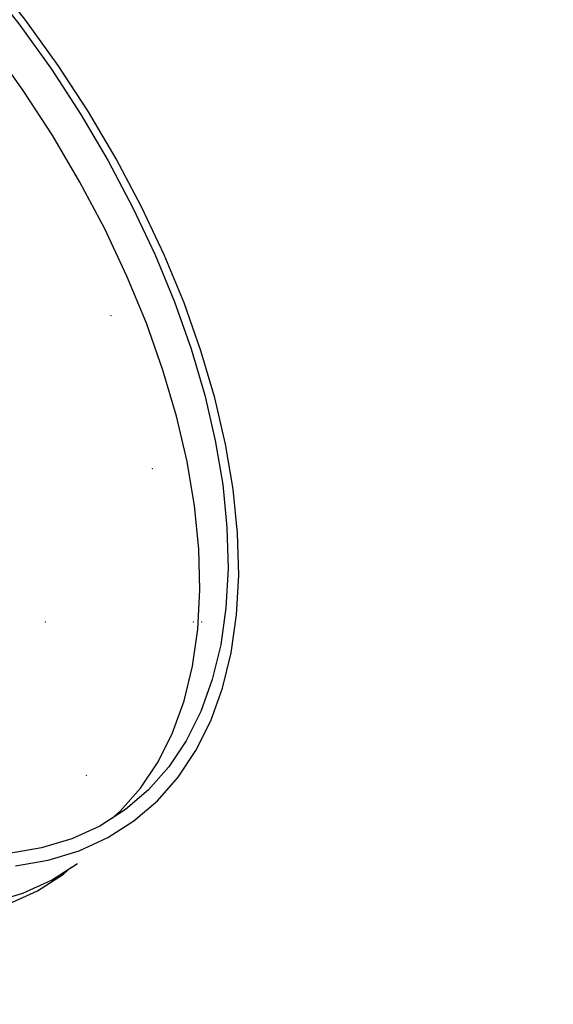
# Model space of a CAD drawing. Header units: millimetres. Extents: x 1798021 to 1815325, y -2500 to 6534.
# Tile 73 of 98: x 1809535 to 1809610, y 5164 to 5303. Entities that reach past the tile are written whole.
import ezdxf

# ---------------------------------------------------------------- set-up
doc = ezdxf.new("R2010")
doc.units = ezdxf.units.MM
doc.header["$MEASUREMENT"] = 0
doc.linetypes.add('Wipeout_Contour', pattern=[1000, 0, -1000])
for name, color, linetype in [('3 - SVĚTLA.3D', 7, 'Continuous'), ('4 - PRVKY ZÁMEČNICKÉ.3D', 7, 'Continuous'), ('4 - STŘEŠNÍ KRYTINA.3D', 7, 'Continuous'), ('Nové_4 - ZDIVO - STĚNY NENOSNÉ.3D', 7, 'Continuous'), ('Nové_Výplně - Povrchové', 7, 'Continuous'), ('Výplně - Povrchové', 7, 'Continuous')]:
    doc.layers.add(name, color=color, linetype=linetype)

# ---------------------------------------------------------------- blocks, each defined once
blk = doc.blocks.new('Řez_7', base_point=(1118812.4, 0))
at = {"color": 254, "linetype": 'Wipeout_Contour', "lineweight": 0, "ltscale": 7229953.461336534}
blk.add_wipeout([(1803497.14, 5177.86), (1803497.08, 5177.77), (1811462.68, 5874.67), (1811462.64, 5874.75)], dxfattribs=at).dxf.layer = 'Výplně - Povrchové'
blk = doc.blocks.new('Řez_20', base_point=(1118812.4, 0))
at = {"color": 254, "linetype": 'Wipeout_Contour', "lineweight": 0, "ltscale": 412533108.0059386}
blk.add_wipeout([(1800920.22, 500), (1804497.49, 500), (1804497.49, 2600), (1805397.49, 2600), (1805397.49, 500), (1806676.49, 500), (1806676.49, 502.46), (1806976.49, 502.46), (1806976.49, 500), (1809927.49, 500), (1809927.49, 2600), (1810827.49, 2600), (1810827.49, 500), (1812755.49, 500), (1812755.49, 2087.56), (1811335.88, 5601.22), (1810067.73, 5400.37), (1810067.73, 5390.19), (1810003.47, 5390.19), (1809952.96, 5382.19), (1809956.06, 5382.19), (1809956.06, 5304.84), (1809959.69, 5298.21), (1809962.99, 5291.1), (1809965.82, 5283.8), (1809968.14, 5276.36), (1809969.95, 5268.83), (1809971.23, 5261.25), (1809971.98, 5253.67), (1809972.19, 5246.14), (1809971.86, 5238.7), (1809970.99, 5231.4), (1809969.59, 5224.29), (1809967.67, 5217.4), (1809965.23, 5210.78), (1809962.3, 5204.47), (1809958.89, 5198.52), (1809955.02, 5192.95), (1809950.71, 5187.8), (1809946, 5183.11), (1809940.91, 5178.89), (1809935.48, 5175.19), (1809929.73, 5172.01), (1809923.93, 5168.9), (1809923.73, 5168.82), (1809922.48, 5168.13), (1809834.1, 5120.76), (1809834.07, 5120.75), (1809833.86, 5120.63), (1809832.89, 5120.12), (1809826.87, 5117.49), (1809820.6, 5115.43), (1809814.13, 5113.95), (1809807.49, 5113.06), (1809800.74, 5112.76), (1809793.9, 5113.06), (1809787.03, 5113.95), (1809780.16, 5115.43), (1809773.34, 5117.49), (1809766.61, 5120.12), (1809760.01, 5123.29), (1809753.58, 5127), (1809747.36, 5131.21), (1809741.39, 5135.91), (1809735.71, 5141.06), (1809730.35, 5146.63), (1809725.34, 5152.58), (1809720.72, 5158.89), (1809716.51, 5165.5), (1809712.74, 5172.39), (1809709.43, 5179.51), (1809706.61, 5186.81), (1809704.28, 5194.25), (1809702.48, 5201.78), (1809701.19, 5209.36), (1809700.45, 5216.94), (1809700.24, 5224.47), (1809700.57, 5231.91), (1809701.43, 5239.21), (1809702.83, 5246.32), (1809704.76, 5253.21), (1809707.19, 5259.83), (1809710.13, 5266.13), (1809713.54, 5272.09), (1809717.41, 5277.66), (1809721.71, 5282.81), (1809726.42, 5287.5), (1809731.51, 5291.72), (1809736.95, 5295.42), (1809742.7, 5298.6), (1809743.66, 5299.11), (1809743.7, 5299.13), (1809743.91, 5299.24), (1809774.39, 5315.58), (1809774.39, 5353.91), (1809533.29, 5315.72), (1809533.29, 5305.87), (1809535.67, 5302.83), (1809540.24, 5296.45), (1809544.51, 5289.91), (1809548.44, 5283.24), (1809552.02, 5276.49), (1809555.22, 5269.69), (1809558.03, 5262.9), (1809560.42, 5256.14), (1809562.39, 5249.47), (1809563.91, 5242.93), (1809564.99, 5236.55), (1809565.61, 5230.37), (1809565.77, 5224.44), (1809565.46, 5218.79), (1809564.7, 5213.45), (1809563.48, 5208.45), (1809561.82, 5203.84), (1809559.72, 5199.63), (1809557.19, 5195.85), (1809554.26, 5192.53), (1809550.93, 5189.68), (1809542.97, 5183.68), (1809542.04, 5183.09), (1809540.98, 5182.18), (1809419.57, 5090.68), (1809419.42, 5090.58), (1809419.24, 5090.43), (1809417.92, 5089.43), (1809414.22, 5087.08), (1809410.18, 5085.23), (1809405.82, 5083.91), (1809401.16, 5083.11), (1809396.23, 5082.84), (1809391.07, 5083.11), (1809385.71, 5083.91), (1809380.17, 5085.23), (1809374.5, 5087.08), (1809368.72, 5089.43), (1809362.88, 5092.28), (1809357, 5095.6), (1809351.14, 5099.38), (1809345.31, 5103.59), (1809339.56, 5108.2), (1809333.93, 5113.2), (1809328.44, 5118.54), (1809323.14, 5124.19), (1809318.05, 5130.12), (1809313.2, 5136.3), (1809308.63, 5142.68), (1809304.37, 5149.22), (1809300.44, 5155.89), (1809296.86, 5162.65), (1809293.65, 5169.44), (1809290.85, 5176.24), (1809288.45, 5182.99), (1809286.49, 5189.66), (1809284.96, 5196.2), (1809283.89, 5202.58), (1809283.27, 5208.76), (1809283.11, 5214.69), (1809283.42, 5220.35), (1809284.18, 5225.69), (1809285.4, 5230.68), (1809287.06, 5235.29), (1809289.16, 5239.5), (1809291.69, 5243.28), (1809294.62, 5246.6), (1809297.95, 5249.45), (1809299.27, 5250.45), (1809299.43, 5250.55), (1809299.6, 5250.7), (1809346.65, 5286.16), (1809231.35, 5267.9), (1809233.99, 5262.9), (1809237.34, 5256.14), (1809240.43, 5249.47), (1809243.26, 5242.93), (1809245.79, 5236.55), (1809248.01, 5230.37), (1809249.92, 5224.44), (1809251.5, 5218.79), (1809252.73, 5213.45), (1809253.62, 5208.45), (1809254.15, 5203.84), (1809254.32, 5199.63), (1809254.14, 5195.85), (1809253.6, 5192.53), (1809252.71, 5189.68), (1809251.46, 5187.33), (1809249.88, 5185.48), (1809247.97, 5184.16), (1809238.2, 5178.16), (1809237.63, 5177.95), (1809235.76, 5176.66), (1809086.83, 5085.16), (1809086.74, 5085.12), (1809086.43, 5084.91), (1809084.8, 5083.91), (1809082.57, 5083.11), (1809080.03, 5082.84), (1809077.2, 5083.11), (1809074.1, 5083.91), (1809070.74, 5085.23), (1809067.16, 5087.08), (1809063.36, 5089.43), (1809059.38, 5092.28), (1809055.23, 5095.6), (1809050.95, 5099.38), (1809046.56, 5103.59), (1809042.08, 5108.2), (1809037.55, 5113.2), (1809032.99, 5118.54), (1809028.43, 5124.19), (1809023.9, 5130.12), (1809019.42, 5136.3), (1809015.03, 5142.68), (1809010.75, 5149.22), (1809006.61, 5155.89), (1809002.63, 5162.65), (1808998.84, 5169.44), (1808995.26, 5176.24), (1808991.91, 5182.99), (1808988.82, 5189.66), (1808986, 5196.2), (1808983.46, 5202.58), (1808981.24, 5208.76), (1808979.33, 5214.69), (1808977.76, 5220.35), (1808976.52, 5225.69), (1808976.2, 5227.49), (1803604.58, 4376.71)], dxfattribs=at).dxf.layer = 'Nové_Výplně - Povrchové'
blk = doc.blocks.new('Řez_56', base_point=(1118812.4, 0))
at = {"color": 254, "linetype": 'Wipeout_Contour', "lineweight": 0, "ltscale": 10844884.70980289}
blk.add_wipeout([(1803582.48, 5031.92), (1803573.7, 5017.57), (1803606.61, 4952.52), (1811334.5, 5628.62), (1811372.6, 5699.87), (1811367.29, 5713)], dxfattribs=at).dxf.layer = 'Výplně - Povrchové'
at = {"color": 254, "linetype": 'Wipeout_Contour', "lineweight": 0, "ltscale": 7229912.499028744}
blk.add_wipeout([(1811334.5, 5628.62), (1803606.61, 4952.52), (1803611.38, 4943.1), (1811328.98, 5618.3)], dxfattribs=at).dxf.layer = 'Výplně - Povrchové'
blk = doc.blocks.new('Řez_62', base_point=(1118812.4, 0))
at = {"layer": '3 - SVĚTLA.3D', "color": 181, "linetype": 'Continuous', "lineweight": 30, "true_color": 0x9e3eff}
for p, q in [((1809565.61, 5230.37), (1809564.99, 5236.55)), ((1809565.77, 5224.44), (1809565.61, 5230.37)), ((1809565.46, 5218.79), (1809565.77, 5224.44))]:
    blk.add_line(p, q, dxfattribs=at)
at = {"color": 254, "linetype": 'Wipeout_Contour', "lineweight": 0, "ltscale": 7238171.12882854}
blk.add_wipeout([(1809534.78, 5302.17), (1809530.8, 5299.17), (1809535.28, 5292.92), (1809539.26, 5295.92)], dxfattribs=at).dxf.layer = 'Výplně - Povrchové'
at = {"color": 254, "linetype": 'Wipeout_Contour', "lineweight": 0, "ltscale": 7238243.932656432}
blk.add_wipeout([(1809549.96, 5266.69), (1809552.71, 5260.03), (1809556.69, 5263.03), (1809553.94, 5269.69)], dxfattribs=at).dxf.layer = 'Výplně - Povrchové'
at = {"color": 254, "linetype": 'Wipeout_Contour', "lineweight": 0, "ltscale": 7238159.753491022}
blk.add_wipeout([(1809534.17, 5183.36), (1809526.21, 5177.36), (1809530.87, 5178.16), (1809538.83, 5184.16)], dxfattribs=at).dxf.layer = 'Výplně - Povrchové'
at = {"color": 254, "linetype": 'Wipeout_Contour', "lineweight": 0, "ltscale": 7238188.367414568}
blk.add_wipeout([(1809539.26, 5295.92), (1809535.28, 5292.92), (1809539.46, 5286.5), (1809543.44, 5289.5)], dxfattribs=at).dxf.layer = 'Výplně - Povrchové'
at = {"color": 254, "linetype": 'Wipeout_Contour', "lineweight": 0, "ltscale": 7238254.048205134}
blk.add_wipeout([(1809552.71, 5260.03), (1809555.05, 5253.41), (1809559.04, 5256.41), (1809556.69, 5263.03)], dxfattribs=at).dxf.layer = 'Výplně - Povrchové'
at = {"color": 254, "linetype": 'Wipeout_Contour', "lineweight": 0, "ltscale": 7238177.809782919}
blk.add_wipeout([(1809530.87, 5178.16), (1809535.23, 5179.48), (1809543.2, 5185.48), (1809538.83, 5184.16)], dxfattribs=at).dxf.layer = 'Výplně - Povrchové'
at = {"color": 254, "linetype": 'Wipeout_Contour', "lineweight": 0, "ltscale": 7238204.361499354}
blk.add_wipeout([(1809539.46, 5286.5), (1809543.31, 5279.97), (1809547.29, 5282.97), (1809543.44, 5289.5)], dxfattribs=at).dxf.layer = 'Výplně - Povrchové'
at = {"color": 254, "linetype": 'Wipeout_Contour', "lineweight": 0, "ltscale": 7238262.514330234}
blk.add_wipeout([(1809555.05, 5253.41), (1809556.98, 5246.88), (1809560.96, 5249.88), (1809559.04, 5256.41)], dxfattribs=at).dxf.layer = 'Výplně - Povrchové'
at = {"color": 254, "linetype": 'Wipeout_Contour', "lineweight": 0, "ltscale": 7238194.637374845}
blk.add_wipeout([(1809543.2, 5185.48), (1809535.23, 5179.48), (1809539.28, 5181.33), (1809547.24, 5187.33)], dxfattribs=at).dxf.layer = 'Výplně - Povrchové'
at = {"color": 254, "linetype": 'Wipeout_Contour', "lineweight": 0, "ltscale": 7238219.012469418}
blk.add_wipeout([(1809547.29, 5282.97), (1809543.31, 5279.97), (1809546.82, 5273.35), (1809550.8, 5276.35)], dxfattribs=at).dxf.layer = 'Výplně - Povrchové'
at = {"color": 254, "linetype": 'Wipeout_Contour', "lineweight": 0, "ltscale": 7238269.278799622}
blk.add_wipeout([(1809556.98, 5246.88), (1809558.47, 5240.47), (1809562.46, 5243.47), (1809560.96, 5249.88)], dxfattribs=at).dxf.layer = 'Výplně - Povrchové'
at = {"color": 254, "linetype": 'Wipeout_Contour', "lineweight": 0, "ltscale": 7238210.132472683}
blk.add_wipeout([(1809547.24, 5187.33), (1809539.28, 5181.33), (1809542.97, 5183.68), (1809550.93, 5189.68)], dxfattribs=at).dxf.layer = 'Výplně - Povrchové'
at = {"color": 254, "linetype": 'Wipeout_Contour', "lineweight": 0, "ltscale": 7237927.375359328}
blk.add_wipeout([(1809411.84, 5086.48), (1809415.88, 5088.33), (1809537.29, 5179.83), (1809533.24, 5177.98)], dxfattribs=at).dxf.layer = 'Výplně - Povrchové'
at = {"color": 254, "linetype": 'Wipeout_Contour', "lineweight": 0, "ltscale": 7238232.230017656}
blk.add_wipeout([(1809550.8, 5276.35), (1809546.82, 5273.35), (1809549.96, 5266.69), (1809553.94, 5269.69)], dxfattribs=at).dxf.layer = 'Výplně - Povrchové'
at = {"color": 254, "linetype": 'Wipeout_Contour', "lineweight": 0, "ltscale": 7238274.299916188}
blk.add_wipeout([(1809558.47, 5240.47), (1809559.53, 5234.21), (1809563.51, 5237.21), (1809562.46, 5243.47)], dxfattribs=at).dxf.layer = 'Výplně - Povrchové'
at = {"color": 254, "linetype": 'Wipeout_Contour', "lineweight": 0, "ltscale": 7237942.870228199}
blk.add_wipeout([(1809537.29, 5179.83), (1809415.88, 5088.33), (1809419.57, 5090.68), (1809540.98, 5182.18)], dxfattribs=at).dxf.layer = 'Výplně - Povrchové'
at = {"layer": '3 - SVĚTLA.3D', "color": 181, "linetype": 'Continuous', "lineweight": 30, "true_color": 0x9e3eff}
blk.add_line((1809563.91, 5242.93), (1809562.39, 5249.47), dxfattribs=at)
at = {"color": 254, "linetype": 'Wipeout_Contour', "lineweight": 0, "ltscale": 7238277.546716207}
blk.add_wipeout([(1809563.51, 5237.21), (1809559.53, 5234.21), (1809560.13, 5228.16), (1809564.11, 5231.16)], dxfattribs=at).dxf.layer = 'Výplně - Povrchové'
at = {"layer": '3 - SVĚTLA.3D', "color": 181, "linetype": 'Continuous', "lineweight": 30, "true_color": 0x9e3eff}
for p, q in [((1809562.46, 5243.47), (1809563.51, 5237.21)), ((1809564.99, 5236.55), (1809563.91, 5242.93))]:
    blk.add_line(p, q, dxfattribs=at)
at = {"color": 254, "linetype": 'Wipeout_Contour', "lineweight": 0, "ltscale": 7238278.999162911}
blk.add_wipeout([(1809560.13, 5228.16), (1809560.29, 5222.35), (1809564.27, 5225.35), (1809564.11, 5231.16)], dxfattribs=at).dxf.layer = 'Výplně - Povrchové'
at = {"layer": '3 - SVĚTLA.3D', "color": 181, "linetype": 'Continuous', "lineweight": 30, "true_color": 0x9e3eff}
blk.add_line((1809563.51, 5237.21), (1809564.11, 5231.16), dxfattribs=at)
at = {"color": 254, "linetype": 'Wipeout_Contour', "lineweight": 0, "ltscale": 7238278.648336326}
blk.add_wipeout([(1809560.29, 5222.35), (1809559.99, 5216.81), (1809563.97, 5219.81), (1809564.27, 5225.35)], dxfattribs=at).dxf.layer = 'Výplně - Povrchové'
at = {"layer": '3 - SVĚTLA.3D', "color": 181, "linetype": 'Continuous', "lineweight": 30, "true_color": 0x9e3eff}
for p, q in [((1809564.11, 5231.16), (1809564.27, 5225.35)), ((1809564.7, 5213.45), (1809565.46, 5218.79))]:
    blk.add_line(p, q, dxfattribs=at)
at = {"color": 254, "linetype": 'Wipeout_Contour', "lineweight": 0, "ltscale": 7238276.496348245}
blk.add_wipeout([(1809559.99, 5216.81), (1809559.24, 5211.57), (1809563.22, 5214.57), (1809563.97, 5219.81)], dxfattribs=at).dxf.layer = 'Výplně - Povrchové'
at = {"layer": '3 - SVĚTLA.3D', "color": 181, "linetype": 'Continuous', "lineweight": 30, "true_color": 0x9e3eff}
blk.add_line((1809564.27, 5225.35), (1809563.97, 5219.81), dxfattribs=at)
at = {"color": 254, "linetype": 'Wipeout_Contour', "lineweight": 0, "ltscale": 7238272.556483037}
blk.add_wipeout([(1809559.24, 5211.57), (1809558.05, 5206.68), (1809562.03, 5209.68), (1809563.22, 5214.57)], dxfattribs=at).dxf.layer = 'Výplně - Povrchové'
at = {"layer": '3 - SVĚTLA.3D', "color": 181, "linetype": 'Continuous', "lineweight": 30, "true_color": 0x9e3eff}
for p, q in [((1809563.97, 5219.81), (1809563.22, 5214.57)), ((1809563.48, 5208.45), (1809564.7, 5213.45))]:
    blk.add_line(p, q, dxfattribs=at)
at = {"color": 254, "linetype": 'Wipeout_Contour', "lineweight": 0, "ltscale": 7238266.852982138}
blk.add_wipeout([(1809558.05, 5206.68), (1809556.42, 5202.16), (1809560.4, 5205.16), (1809562.03, 5209.68)], dxfattribs=at).dxf.layer = 'Výplně - Povrchové'
at = {"layer": '3 - SVĚTLA.3D', "color": 181, "linetype": 'Continuous', "lineweight": 30, "true_color": 0x9e3eff}
for p, q in [((1809563.22, 5214.57), (1809562.03, 5209.68)), ((1809561.82, 5203.84), (1809563.48, 5208.45))]:
    blk.add_line(p, q, dxfattribs=at)
at = {"color": 254, "linetype": 'Wipeout_Contour', "lineweight": 0, "ltscale": 7238259.421014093}
blk.add_wipeout([(1809556.42, 5202.16), (1809554.36, 5198.03), (1809558.34, 5201.03), (1809560.4, 5205.16)], dxfattribs=at).dxf.layer = 'Výplně - Povrchové'
at = {"color": 254, "linetype": 'Wipeout_Contour', "lineweight": 0, "ltscale": 7238250.30638478}
blk.add_wipeout([(1809551.88, 5194.33), (1809555.86, 5197.33), (1809558.34, 5201.03), (1809554.36, 5198.03)], dxfattribs=at).dxf.layer = 'Výplně - Povrchové'
at = {"color": 254, "linetype": 'Wipeout_Contour', "lineweight": 0, "ltscale": 7238239.565291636}
blk.add_wipeout([(1809549.01, 5191.07), (1809552.99, 5194.07), (1809555.86, 5197.33), (1809551.88, 5194.33)], dxfattribs=at).dxf.layer = 'Výplně - Povrchové'
at = {"color": 254, "linetype": 'Wipeout_Contour', "lineweight": 0, "ltscale": 7238229.797402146}
blk.add_wipeout([(1809547.87, 5190.09), (1809549.73, 5191.28), (1809552.99, 5194.07), (1809549.01, 5191.07)], dxfattribs=at).dxf.layer = 'Výplně - Povrchové'
at = {"color": 254, "linetype": 'Wipeout_Contour', "lineweight": 0, "ltscale": 144759730.0395361}
blk.add_wipeout([(1809417.92, 5319.58), (1809417.62, 5314.04), (1809417.78, 5308.22), (1809418.38, 5302.17), (1809419.44, 5295.92), (1809420.93, 5289.5), (1809422.86, 5282.97), (1809425.2, 5276.35), (1809427.95, 5269.69), (1809431.09, 5263.03), (1809434.6, 5256.41), (1809438.46, 5249.88), (1809442.64, 5243.47), (1809447.11, 5237.21), (1809451.86, 5231.16), (1809456.85, 5225.35), (1809462.05, 5219.81), (1809467.42, 5214.57), (1809472.94, 5209.68), (1809478.58, 5205.16), (1809484.29, 5201.03), (1809490.04, 5197.33), (1809495.79, 5194.07), (1809501.52, 5191.28), (1809507.18, 5188.97), (1809512.74, 5187.17), (1809518.17, 5185.87), (1809523.42, 5185.08), (1809528.48, 5184.82), (1809533.31, 5185.08), (1809537.87, 5185.87), (1809542.15, 5187.17), (1809546.11, 5188.97), (1809547.87, 5190.09), (1809549.01, 5191.07), (1809551.88, 5194.33), (1809554.36, 5198.03), (1809556.42, 5202.16), (1809558.05, 5206.68), (1809559.24, 5211.57), (1809559.99, 5216.81), (1809560.29, 5222.35), (1809560.13, 5228.16), (1809559.53, 5234.21), (1809558.47, 5240.47), (1809556.98, 5246.88), (1809555.05, 5253.41), (1809552.71, 5260.03), (1809549.96, 5266.69), (1809546.82, 5273.35), (1809543.31, 5279.97), (1809539.46, 5286.5), (1809535.28, 5292.92), (1809530.8, 5299.17), (1809526.05, 5305.22), (1809521.06, 5311.04), (1809515.86, 5316.58), (1809510.49, 5321.81), (1809504.97, 5326.7), (1809499.33, 5331.23), (1809493.62, 5335.35), (1809487.87, 5339.06), (1809482.12, 5342.31), (1809476.39, 5345.1), (1809470.73, 5347.41), (1809465.17, 5349.22), (1809459.75, 5350.52), (1809454.49, 5351.3), (1809449.43, 5351.56), (1809444.6, 5351.3), (1809440.04, 5350.52), (1809435.76, 5349.22), (1809431.8, 5347.41), (1809430.04, 5346.29), (1809428.9, 5345.31), (1809426.03, 5342.06), (1809423.55, 5338.35), (1809421.49, 5334.23), (1809419.86, 5329.7), (1809418.67, 5324.81)], dxfattribs=at).dxf.layer = 'Výplně - Povrchové'
at = {"layer": '3 - SVĚTLA.3D', "color": 181, "linetype": 'Continuous', "lineweight": 30, "true_color": 0x9e3eff}
for p, q in [((1809543.44, 5289.5), (1809547.29, 5282.97)), ((1809548.44, 5283.24), (1809544.51, 5289.91)), ((1809547.29, 5282.97), (1809550.8, 5276.35)), ((1809552.02, 5276.49), (1809548.44, 5283.24)), ((1809546.82, 5273.35), (1809543.31, 5279.97)), ((1809550.8, 5276.35), (1809553.94, 5269.69)), ((1809555.22, 5269.69), (1809552.02, 5276.49)), ((1809549.96, 5266.69), (1809546.82, 5273.35)), ((1809553.94, 5269.69), (1809556.69, 5263.03)), ((1809558.03, 5262.9), (1809555.22, 5269.69)), ((1809552.71, 5260.03), (1809549.96, 5266.69)), ((1809556.69, 5263.03), (1809559.04, 5256.41)), ((1809560.42, 5256.14), (1809558.03, 5262.9)), ((1809555.05, 5253.41), (1809552.71, 5260.03)), ((1809559.04, 5256.41), (1809560.96, 5249.88)), ((1809562.39, 5249.47), (1809560.42, 5256.14)), ((1809556.98, 5246.88), (1809555.05, 5253.41)), ((1809560.96, 5249.88), (1809562.46, 5243.47)), ((1809558.47, 5240.47), (1809556.98, 5246.88)), ((1809559.53, 5234.21), (1809558.47, 5240.47)), ((1809560.13, 5228.16), (1809559.53, 5234.21)), ((1809560.29, 5222.35), (1809560.13, 5228.16)), ((1809559.99, 5216.81), (1809560.29, 5222.35)), ((1809559.24, 5211.57), (1809559.99, 5216.81)), ((1809558.05, 5206.68), (1809559.24, 5211.57)), ((1809562.03, 5209.68), (1809560.4, 5205.16)), ((1809556.42, 5202.16), (1809558.05, 5206.68)), ((1809560.4, 5205.16), (1809558.34, 5201.03)), ((1809559.72, 5199.63), (1809561.82, 5203.84)), ((1809554.36, 5198.03), (1809556.42, 5202.16)), ((1809558.34, 5201.03), (1809555.86, 5197.33)), ((1809557.19, 5195.85), (1809559.72, 5199.63)), ((1809551.88, 5194.33), (1809554.36, 5198.03)), ((1809555.86, 5197.33), (1809552.99, 5194.07)), ((1809554.26, 5192.53), (1809557.19, 5195.85)), ((1809549.01, 5191.07), (1809551.88, 5194.33)), ((1809552.99, 5194.07), (1809549.73, 5191.28)), ((1809550.93, 5189.68), (1809554.26, 5192.53)), ((1809549.73, 5191.28), (1809546.11, 5188.97)), ((1809547.87, 5190.09), (1809549.01, 5191.07)), ((1809547.24, 5187.33), (1809550.93, 5189.68)), ((1809543.2, 5185.48), (1809547.24, 5187.33))]:
    blk.add_line(p, q, dxfattribs=at)
at = {"layer": '3 - SVĚTLA.3D', "color": 7, "linetype": 'Continuous', "lineweight": 0}
for p in [(1809547.71, 5261.1), (1809553.54, 5239.45), (1809559.37, 5217.8), (1809560.54, 5217.8), (1809544.22, 5196.15)]:
    blk.add_point(p, dxfattribs=at)
at = {"color": 254, "linetype": 'Wipeout_Contour', "lineweight": 0, "ltscale": 155613740.4131376}
blk.add_wipeout([(1809406.48, 5313.1), (1809406.18, 5307.44), (1809406.33, 5301.51), (1809406.95, 5295.33), (1809408.03, 5288.95), (1809409.55, 5282.41), (1809411.52, 5275.74), (1809413.91, 5268.99), (1809416.72, 5262.19), (1809419.92, 5255.4), (1809423.5, 5248.64), (1809427.43, 5241.97), (1809431.7, 5235.43), (1809436.27, 5229.05), (1809441.11, 5222.87), (1809446.2, 5216.94), (1809451.51, 5211.29), (1809456.99, 5205.95), (1809462.63, 5200.95), (1809468.37, 5196.34), (1809474.2, 5192.13), (1809480.07, 5188.35), (1809485.94, 5185.03), (1809491.78, 5182.18), (1809497.56, 5179.83), (1809503.23, 5177.98), (1809508.77, 5176.66), (1809514.14, 5175.86), (1809519.3, 5175.59), (1809524.22, 5175.86), (1809528.88, 5176.66), (1809533.24, 5177.98), (1809537.29, 5179.83), (1809540.98, 5182.18), (1809542.04, 5183.09), (1809539.28, 5181.33), (1809535.23, 5179.48), (1809530.87, 5178.16), (1809530.07, 5178.02), (1809528.4, 5177.51), (1809523.79, 5176.72), (1809518.91, 5176.46), (1809513.8, 5176.72), (1809508.49, 5177.51), (1809503.01, 5178.82), (1809497.39, 5180.65), (1809491.67, 5182.98), (1809485.89, 5185.8), (1809480.08, 5189.09), (1809474.27, 5192.83), (1809468.5, 5197), (1809462.81, 5201.57), (1809457.23, 5206.51), (1809451.8, 5211.8), (1809446.55, 5217.39), (1809441.51, 5223.27), (1809436.71, 5229.38), (1809432.19, 5235.7), (1809427.97, 5242.18), (1809424.07, 5248.78), (1809420.53, 5255.46), (1809417.36, 5262.19), (1809414.58, 5268.92), (1809412.21, 5275.6), (1809410.26, 5282.21), (1809408.76, 5288.69), (1809407.69, 5295), (1809407.08, 5301.12), (1809406.92, 5306.99), (1809407.22, 5312.59), (1809407.98, 5317.87), (1809409.18, 5322.82), (1809410.83, 5327.39), (1809412.91, 5331.55), (1809413.72, 5332.76), (1809414.22, 5333.75), (1809416.74, 5337.53), (1809419.68, 5340.86), (1809421.94, 5342.8), (1809421.01, 5342.2), (1809417.69, 5339.36), (1809414.75, 5336.03), (1809412.23, 5332.25), (1809410.12, 5328.04), (1809408.46, 5323.43), (1809407.24, 5318.44)], dxfattribs=at).dxf.layer = 'Výplně - Povrchové'
at = {"layer": '3 - SVĚTLA.3D', "color": 181, "linetype": 'Continuous', "lineweight": 30, "true_color": 0x9e3eff}
for p, q in [((1809535.67, 5302.83), (1809530.83, 5309.01)), ((1809530.03, 5308.22), (1809534.78, 5302.17)), ((1809534.78, 5302.17), (1809539.26, 5295.92)), ((1809540.24, 5296.45), (1809535.67, 5302.83)), ((1809535.28, 5292.92), (1809530.8, 5299.17)), ((1809544.51, 5289.91), (1809540.24, 5296.45)), ((1809539.26, 5295.92), (1809543.44, 5289.5)), ((1809539.46, 5286.5), (1809535.28, 5292.92)), ((1809543.31, 5279.97), (1809539.46, 5286.5)), ((1809546.11, 5188.97), (1809542.15, 5187.17)), ((1809542.15, 5187.17), (1809537.87, 5185.87)), ((1809537.87, 5185.87), (1809533.31, 5185.08)), ((1809538.83, 5184.16), (1809543.2, 5185.48)), ((1809534.17, 5183.36), (1809538.83, 5184.16)), ((1809539.28, 5181.33), (1809542.97, 5183.68)), ((1809537.29, 5179.83), (1809540.98, 5182.18)), ((1809540.98, 5182.18), (1809542.04, 5183.09)), ((1809535.23, 5179.48), (1809539.28, 5181.33)), ((1809530.87, 5178.16), (1809535.23, 5179.48)), ((1809533.24, 5177.98), (1809537.29, 5179.83))]:
    blk.add_line(p, q, dxfattribs=at)
at = {"layer": '3 - SVĚTLA.3D', "color": 7, "linetype": 'Continuous', "lineweight": 0}
blk.add_point((1809538.39, 5217.8), dxfattribs=at)

msp = doc.modelspace()

# ---------------------------------------------------------------- block references
at = {"layer": '4 - STŘEŠNÍ KRYTINA.3D', "lineweight": 0}
msp.add_blockref('Řez_7', (1118812.4, 0), dxfattribs=at)

# ---------------------------------------------------------------- next in the draw order: block references
at = {"layer": 'Nové_4 - ZDIVO - STĚNY NENOSNÉ.3D', "lineweight": 0}
msp.add_blockref('Řez_20', (1118812.4, 0), dxfattribs=at)

# ---------------------------------------------------------------- next in the draw order: block references
at = {"layer": '4 - PRVKY ZÁMEČNICKÉ.3D', "lineweight": 0}
msp.add_blockref('Řez_56', (1118812.4, 0), dxfattribs=at)

# ---------------------------------------------------------------- next in the draw order: block references
at = {"layer": '3 - SVĚTLA.3D', "lineweight": 0}
msp.add_blockref('Řez_62', (1118812.4, 0), dxfattribs=at)

doc.saveas('drawing.dxf')
